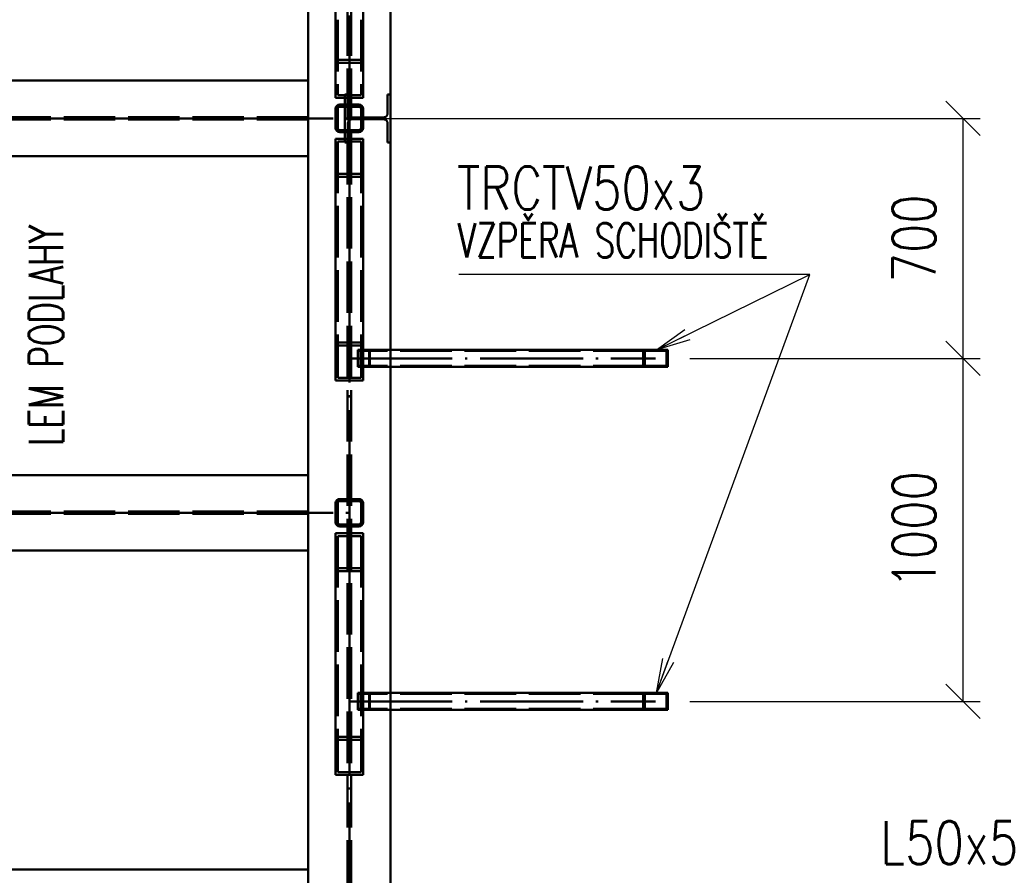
# Paper-space layout 'Layout1' of a CAD drawing. Extents: x -2 to 1033, y -36 to 596.
# Tile 17 of 60: x 394 to 452, y 166 to 216. Entities that reach past the tile are written whole.
import ezdxf

# ---------------------------------------------------------------- set-up
doc = ezdxf.new("R2010")
doc.units = 0
doc.linetypes.add('ACAD_ISO02W100', pattern=[15, 12, -3])
doc.linetypes.add('ACAD_ISO04W100', pattern=[30.5, 24, -3, 0.5, -3])
doc.layers.get('0').update_dxf_attribs({"linetype": 'CONTINUOUS'})
doc.layers.get('DEFPOINTS').update_dxf_attribs({"color": 132, "linetype": 'CONTINUOUS'})
for name, color, linetype, lineweight in [('SS_2.ET-HALA_TaO-VESTAVBA_A1÷B2-P.NOSNIK', 172, 'CONTINUOUS', 50), ('SS_2.ET-HALA_TaO-VESTAVBA_A1÷B2-SCHODISTE', 14, 'CONTINUOUS', 50), ('SS_2.ET-HALA_TaO-VESTAVBA_A1÷B2-VAZBA', 200, 'CONTINUOUS', 50), ('SS_KOTY', 3, 'CONTINUOUS', 25), ('SS_POPIS_PROFILU', 13, 'CONTINUOUS', 25), ('SS_SRAFY', 8, 'CONTINUOUS', 18)]:
    doc.layers.add(name, color=color, linetype=linetype, lineweight=lineweight)
doc.styles.add('ROMANS', font='romans.shx', dxfattribs={"width": 0.8})
doc.styles.add('romans.shx', font='romans.shx', dxfattribs={"height": 5})
doc.dimstyles.new('A-1_(2.5)_50AS', dxfattribs={"dimtxt": 2.5, "dimasz": 2, "dimexe": 1, "dimexo": 2, "dimgap": 0, "dimtad": 0, "dimdec": 1, "dimlfac": 50, "dimrnd": 1, "dimtxsty": 'ROMANS', "dimblk1": 'OBLIQUE', "dimblk2": 'OBLIQUE', "dimsah": 1, "dimcen": 2, "dimclrd": 256, "dimclre": 256, "dimclrt": 256, "dimadec": 1, "dimazin": 2, "dimtfac": 0.714286, "dimtdec": 1, "dimtmove": 0, "dimatfit": 3, "dimldrblk": 'OPEN', "dimfxl": 1, "dimtvp": 1.142857, "dimtfill": 1, "dimtolj": 1, "dimlwd": -1, "dimlwe": -1, "dimarcsym": 0})
pattern_1 = [(45, (-20.88442, -83.62095), (-0.0449012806, 0.0449012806), [])]

# ---------------------------------------------------------------- blocks, each defined once
blk = doc.blocks.new('_Oblique')
at = {"color": 0, "linetype": 'ByBlock', "lineweight": -2}
blk.add_line((-0.5, -0.5), (0.5, 0.5), dxfattribs=at)
blk = doc.blocks.new('*D102')
at = {"layer": 'DEFPOINTS', "color": 0, "transparency": 16777216}
for p in [(431.47, 196.379, -4850.8), (449.394, 196.379), (431.47, 176.379, -4850.8)]:
    blk.add_point(p, dxfattribs=at)
at = {"layer": 'SS_KOTY', "transparency": 16777216}
for p, q in [((433.47, 196.379), (450.394, 196.379)), ((449.394, 176.379), (449.394, 196.379)), ((433.47, 176.379), (450.394, 176.379))]:
    blk.add_line(p, q, dxfattribs=at)
at = {"layer": 'SS_KOTY', "transparency": 16777216, "xscale": 2, "yscale": 2, "zscale": 2}
for p, rotation in [((449.394, 196.379), 90), ((449.394, 176.379), 270)]:
    blk.add_blockref('_Oblique', p, dxfattribs=dict(at, rotation=rotation))
at = {"layer": 'SS_KOTY', "transparency": 16777216, "insert": (446.537, 186.379), "char_height": 2.5, "attachment_point": 5, "rotation": 90, "style": 'ROMANS', "bg_fill": 3, "box_fill_scale": 1.1, "bg_fill_color": 256, "bg_fill_true_color": 13158600, "bg_fill_transparency": 0}
blk.add_mtext('\\A1;1000', dxfattribs=at)
blk = doc.blocks.new('_OPEN')
at = {"color": 0, "linetype": 'ByBlock'}
for p, q in [((-1, 0.167), (0, 0)), ((0, 0), (-1, -0.167)), ((0, 0), (-1, 0))]:
    blk.add_line(p, q, dxfattribs=at)
blk = doc.blocks.new('*D103')
at = {"layer": 'DEFPOINTS', "color": 0, "transparency": 16777216}
for p in [(413.616, 210.379, -4863.2), (449.394, 210.379), (431.47, 196.379, -4850.8)]:
    blk.add_point(p, dxfattribs=at)
at = {"layer": 'SS_KOTY', "transparency": 16777216}
for p, q in [((415.616, 210.379), (450.394, 210.379)), ((449.394, 196.379), (449.394, 210.379)), ((433.47, 196.379), (450.394, 196.379))]:
    blk.add_line(p, q, dxfattribs=at)
at = {"layer": 'SS_KOTY', "transparency": 16777216, "xscale": 2, "yscale": 2, "zscale": 2}
for p, rotation in [((449.394, 210.379), 90), ((449.394, 196.379), 270)]:
    blk.add_blockref('_Oblique', p, dxfattribs=dict(at, rotation=rotation))
at = {"layer": 'SS_KOTY', "transparency": 16777216, "insert": (446.537, 203.379), "char_height": 2.5, "attachment_point": 5, "rotation": 90, "style": 'ROMANS', "bg_fill": 3, "box_fill_scale": 1.1, "bg_fill_color": 256, "bg_fill_true_color": 13158600, "bg_fill_transparency": 0}
blk.add_mtext('\\A1;700', dxfattribs=at)

psp = doc.layouts.get("Layout1")

# ---------------------------------------------------------------- hatches: boundary and pattern name
at = {"layer": 'SS_SRAFY'}
h = psp.add_hatch(dxfattribs=at)
h.set_pattern_fill('ANSI31', color=5, scale=0.02, style=0)
h.set_pattern_definition(pattern_1)
h.paths.add_polyline_path([(413.0556, 188.1791, 0.4142136), (412.8156, 187.9391), (412.8156, 186.8191, 0.4142136), (413.0556, 186.5791), (414.1756, 186.5791, 0.4142136), (414.4156, 186.8191), (414.4156, 187.9391, 0.4142136), (414.1756, 188.1791)], flags=0)
h.paths.add_polyline_path([(413.0556, 188.0591), (414.1756, 188.0591, -0.4142136), (414.2956, 187.9391), (414.2956, 186.8191, -0.4142136), (414.1756, 186.6991), (413.0556, 186.6991, -0.4142136), (412.9356, 186.8191), (412.9356, 187.9391, -0.4142136)], flags=0)

# ---------------------------------------------------------------- linework, layer by layer
at = {"layer": 'SS_2.ET-HALA_TaO-VESTAVBA_A1÷B2-P.NOSNIK', "color": 1, "linetype": 'Continuous', "ltscale": 0.25}
for p, q in [((411.2156, 212.5791), (390.2856, 212.5791)), ((411.2156, 212.5791), (411.2156, 208.1791)), ((411.2156, 208.1791), (390.2856, 208.1791)), ((411.2156, 189.5791), (390.2856, 189.5791)), ((411.2156, 189.5791), (411.2156, 185.1791)), ((411.2156, 185.1791), (390.2856, 185.1791)), ((411.2156, 166.5791), (390.2856, 166.5791)), ((411.2156, 166.5791), (411.2156, 162.1791))]:
    psp.add_line(p, q, dxfattribs=at)
at = {"layer": 'SS_2.ET-HALA_TaO-VESTAVBA_A1÷B2-P.NOSNIK', "color": 3, "linetype": 'ACAD_ISO02W100', "ltscale": 0.25}
for p, q in [((411.2156, 210.4491), (302.3156, 210.4491)), ((411.2156, 210.3091), (302.3156, 210.3091)), ((411.2156, 187.4491), (302.3156, 187.4491)), ((411.2156, 187.3091), (302.3156, 187.3091))]:
    psp.add_line(p, q, dxfattribs=at)
at = {"layer": 'SS_2.ET-HALA_TaO-VESTAVBA_A1÷B2-P.NOSNIK', "color": 7, "linetype": 'ACAD_ISO04W100', "ltscale": 0.25}
psp.add_line((299.9156, 187.3791), (413.6156, 187.3791), dxfattribs=at)
at = {"layer": 'SS_2.ET-HALA_TaO-VESTAVBA_A1÷B2-SCHODISTE', "color": 3, "linetype": 'ACAD_ISO02W100', "ltscale": 0.25}
for p, q in [((416.0156, 176.8791), (414.1156, 176.8791)), ((414.1156, 176.8791), (414.1156, 175.8791)), ((430.836, 176.8191), (414.1572, 176.8191)), ((414.1572, 176.8191), (414.1572, 175.9391)), ((414.7677, 176.8191), (414.7677, 175.9391)), ((414.8094, 176.8791), (414.8094, 175.8791)), ((414.1156, 175.8791), (416.0156, 175.8791)), ((430.836, 175.9391), (414.1572, 175.9391))]:
    psp.add_line(p, q, dxfattribs=at)
at = {"layer": 'SS_2.ET-HALA_TaO-VESTAVBA_A1÷B2-SCHODISTE', "color": 1, "linetype": 'Continuous', "ltscale": 0.25}
for p, q in [((430.7496, 176.8791), (416.0156, 176.8791)), ((430.836, 176.8791), (430.7496, 176.8791)), ((430.7496, 175.8791), (430.7496, 176.8791)), ((430.836, 175.9391), (430.836, 176.8191)), ((416.0156, 175.8791), (430.7496, 175.8791))]:
    psp.add_line(p, q, dxfattribs=at)
at = {"layer": 'SS_2.ET-HALA_TaO-VESTAVBA_A1÷B2-VAZBA', "color": 1, "linetype": 'Continuous', "ltscale": 0.25}
for p, q in [((411.2156, 320.579), (411.2156, 212.5791)), ((412.8156, 223.4543), (412.8156, 211.571)), ((412.8156, 210.9391), (412.8156, 209.8191)), ((412.9356, 210.9391), (412.9356, 209.8191)), ((412.8156, 209.1871), (412.8156, 197.3038)), ((411.2156, 208.1791), (411.2156, 189.5791)), ((412.8156, 197.3038), (412.8156, 195.0877)), ((412.9356, 197.1376), (412.9356, 195.2539)), ((412.8156, 195.0877), (414.4156, 195.0877)), ((412.8156, 187.9391), (412.8156, 186.8191)), ((412.9356, 187.9391), (412.9356, 186.8191)), ((414.1756, 188.1791), (413.0556, 188.1791)), ((413.0556, 188.0591), (414.1756, 188.0591)), ((414.2956, 187.9391), (414.2956, 186.8191)), ((414.4156, 186.8191), (414.4156, 187.9391)), ((414.1756, 186.6991), (413.0556, 186.6991)), ((413.0556, 186.5791), (414.1756, 186.5791)), ((414.4156, 186.1871), (412.8156, 186.1871)), ((412.8156, 186.1871), (412.8156, 174.3038)), ((414.4156, 174.3038), (414.4156, 186.1871)), ((411.2156, 185.1791), (411.2156, 166.5791)), ((412.8156, 174.3038), (414.4156, 174.3038)), ((412.8156, 174.3038), (412.8156, 172.0877)), ((412.9356, 174.1376), (414.2956, 174.1376)), ((412.9356, 174.1376), (412.9356, 172.2539)), ((414.2956, 174.1376), (414.2956, 172.2539)), ((414.4156, 172.0877), (414.4156, 174.3038)), ((412.9356, 172.2539), (414.2956, 172.2539)), ((412.8156, 172.0877), (414.4156, 172.0877))]:
    psp.add_line(p, q, dxfattribs=at)
at = {"layer": 'SS_2.ET-HALA_TaO-VESTAVBA_A1÷B2-VAZBA', "color": 3, "linetype": 'ACAD_ISO02W100', "ltscale": 0.25}
for p, q in [((412.9356, 223.6205), (412.9356, 211.7372)), ((414.2956, 223.6205), (414.2956, 211.7372)), ((412.8156, 213.7871), (414.4156, 213.7871)), ((412.9356, 213.6209), (414.2956, 213.6209)), ((412.9356, 211.7372), (414.2956, 211.7372)), ((413.5256, 211.7791), (413.3556, 211.7791)), ((416.0156, 211.7791), (415.8456, 211.7791)), ((412.9356, 209.0209), (412.9356, 197.1376)), ((414.2956, 186.0209), (412.9356, 186.0209)), ((412.9356, 186.0209), (412.9356, 174.1376)), ((414.2956, 186.0209), (414.2956, 174.1376)), ((414.4156, 183.971), (412.8156, 183.971)), ((414.2956, 184.1372), (412.9356, 184.1372))]:
    psp.add_line(p, q, dxfattribs=at)
at = {"layer": 'SS_2.ET-HALA_TaO-VESTAVBA_A1÷B2-VAZBA', "color": 7, "linetype": 'ACAD_ISO04W100', "ltscale": 0.25}
psp.add_line((413.6156, 187.3791), (413.6156, 173.1957), dxfattribs=at)
at = {"layer": 'SS_2.ET-HALA_TaO-VESTAVBA_A1÷B2-VAZBA', "color": 1, "linetype": 'Continuous', "ltscale": 0.25}
for centre, start, end in [((413.0556, 210.9391), 90, 180), ((413.0556, 209.8191), 180, 270), ((413.0556, 187.9391), 90, 180), ((414.1756, 187.9391), 0, 90), ((413.0556, 186.8191), 180, 270), ((414.1756, 186.8191), 270, 0)]:
    psp.add_arc(centre, 0.24, start, end, dxfattribs=at)
at = {"layer": 'SS_2.ET-HALA_TaO-VESTAVBA_A1÷B2-VAZBA', "color": 1, "linetype": 'Continuous', "ltscale": 0.25, "extrusion": (-1.51582e-13, 6.27875e-14, -1)}
psp.add_arc((-413.0556, 210.9391), 0.12, 0, 90, dxfattribs=at)
at = {"layer": 'SS_2.ET-HALA_TaO-VESTAVBA_A1÷B2-VAZBA', "color": 1, "linetype": 'Continuous', "ltscale": 0.25, "extrusion": (0, 0, -1)}
for centre, start, end in [((-413.0556, 209.8191), 270, 0), ((-413.0556, 187.9391), 0, 90), ((-414.1756, 187.9391), 90, 180)]:
    psp.add_arc(centre, 0.12, start, end, dxfattribs=at)
at = {"layer": 'SS_2.ET-HALA_TaO-VESTAVBA_A1÷B2-VAZBA', "color": 1, "linetype": 'Continuous', "ltscale": 0.25, "extrusion": (1.51582e-13, 6.27875e-14, -1)}
psp.add_arc((-413.0556, 186.8191), 0.12, 270, 0, dxfattribs=at)
at = {"layer": 'SS_2.ET-HALA_TaO-VESTAVBA_A1÷B2-VAZBA', "color": 1, "linetype": 'Continuous', "ltscale": 0.25, "extrusion": (-6.27875e-14, 1.51582e-13, -1)}
psp.add_arc((-414.1756, 186.8191), 0.12, 180, 270, dxfattribs=at)

# ---------------------------------------------------------------- texts
at = {"layer": 'SS_POPIS_PROFILU', "color": 13, "style": 'romans.shx', "width": 0.7}
psp.add_text('LEM PODLAHY', height=2, rotation=90, dxfattribs=at).set_placement((396.9355, 191.2729))
at = {"layer": 'SS_POPIS_PROFILU', "color": 13, "style": 'romans.shx', "width": 0.8}
psp.add_text('L50x5', height=2.5, dxfattribs=at).set_placement((444.5587, 166.887))
psp.add_text('L50x5', height=2.5, dxfattribs=at).set_placement((444.5587, 166.887))

# ---------------------------------------------------------------- dimensions: what is measured, and where the dimension line sits
at = {"layer": 'SS_KOTY'}
dim = psp.add_linear_dim(base=(449.3944, 196.3791), p1=(431.4703, 176.3791, -4850.8), p2=(431.4703, 196.3791, -4850.8), angle=90, dimstyle='A-1_(2.5)_50AS', dxfattribs=at)
dim.commit()
dim.dimension.update_dxf_attribs({"geometry": '*D102', "text_midpoint": (446.5372, 186.3791)})

# ---------------------------------------------------------------- next in the draw order: linework, layer by layer
at = {"layer": 'SS_2.ET-HALA_TaO-VESTAVBA_A1÷B2-SCHODISTE', "color": 1, "linetype": 'Continuous', "ltscale": 0.25}
for p, q in [((432.1909, 176.8791), (430.836, 176.8791)), ((430.836, 176.8191), (432.1045, 176.8191)), ((432.1045, 175.9391), (432.1045, 176.8191)), ((432.1909, 175.8791), (432.1909, 176.8791)), ((430.7496, 175.8791), (432.1909, 175.8791)), ((432.1045, 175.9391), (430.836, 175.9391))]:
    psp.add_line(p, q, dxfattribs=at)
at = {"layer": 'SS_2.ET-HALA_TaO-VESTAVBA_A1÷B2-SCHODISTE', "color": 7, "linetype": 'ACAD_ISO04W100', "ltscale": 0.25}
psp.add_line((413.6156, 176.3791), (431.4703, 176.3791), dxfattribs=at)
at = {"layer": 'SS_POPIS_PROFILU', "color": 0, "linetype": 'ByBlock'}
for p, q in [((431.5135, 176.8791), (431.8899, 178.8714)), ((431.5135, 176.8791), (432.2028, 178.7565)), ((432.5157, 178.6416), (431.5135, 176.8791))]:
    psp.add_line(p, q, dxfattribs=at)

# ---------------------------------------------------------------- next in the draw order: dimensions: what is measured, and where the dimension line sits
at = {"layer": 'SS_KOTY'}
dim = psp.add_linear_dim(base=(449.3944, 210.3791), p1=(431.4703, 196.3791, -4850.8), p2=(413.6156, 210.3791, -4863.2), angle=90, dimstyle='A-1_(2.5)_50AS', override={"dimtmove": 1}, dxfattribs=at)
dim.commit()
dim.dimension.update_dxf_attribs({"geometry": '*D103', "text_midpoint": (446.5372, 203.3791)})

# ---------------------------------------------------------------- next in the draw order: hatches: boundary and pattern name
at = {"layer": 'SS_SRAFY'}
h = psp.add_hatch(dxfattribs=at)
h.set_pattern_fill('ANSI31', color=5, scale=0.02, style=0)
h.set_pattern_definition(pattern_1)
h.paths.add_polyline_path([(413.0556, 211.1791, 0.4142136), (412.8156, 210.9391), (412.8156, 209.8191, 0.4142136), (413.0556, 209.5791), (414.1756, 209.5791, 0.4142136), (414.4156, 209.8191), (414.4156, 210.9391, 0.4142136), (414.1756, 211.1791)], flags=0)
h.paths.add_polyline_path([(413.0556, 211.0591), (414.1756, 211.0591, -0.4142136), (414.2956, 210.9391), (414.2956, 209.8191, -0.4142136), (414.1756, 209.6991), (413.0556, 209.6991, -0.4142136), (412.9356, 209.8191), (412.9356, 210.9391, -0.4142136)], flags=0)

# ---------------------------------------------------------------- next in the draw order: linework, layer by layer
at = {"layer": 'SS_2.ET-HALA_TaO-VESTAVBA_A1÷B2-P.NOSNIK', "color": 7, "linetype": 'ACAD_ISO04W100', "ltscale": 0.25}
psp.add_line((299.9156, 210.3791), (413.6156, 210.3791), dxfattribs=at)
at = {"layer": 'SS_2.ET-HALA_TaO-VESTAVBA_A1÷B2-SCHODISTE', "color": 7, "linetype": 'ACAD_ISO04W100', "ltscale": 0.25}
psp.add_line((413.6156, 196.3791), (431.4703, 196.3791), dxfattribs=at)
at = {"layer": 'SS_2.ET-HALA_TaO-VESTAVBA_A1÷B2-SCHODISTE', "color": 3, "linetype": 'ACAD_ISO02W100', "ltscale": 0.25}
for p, q in [((416.0156, 196.8791), (414.1156, 196.8791)), ((414.1156, 196.8791), (414.1156, 195.8791)), ((430.836, 196.8191), (414.1572, 196.8191)), ((414.1572, 196.8191), (414.1572, 195.9391)), ((414.7677, 196.8191), (414.7677, 195.9391)), ((414.8094, 196.8791), (414.8094, 195.8791)), ((414.1156, 195.8791), (416.0156, 195.8791)), ((430.836, 195.9391), (414.1572, 195.9391))]:
    psp.add_line(p, q, dxfattribs=at)
at = {"layer": 'SS_2.ET-HALA_TaO-VESTAVBA_A1÷B2-SCHODISTE', "color": 1, "linetype": 'Continuous', "ltscale": 0.25}
for p, q in [((430.7496, 196.8791), (416.0156, 196.8791)), ((430.836, 196.8791), (430.7496, 196.8791)), ((430.7496, 195.8791), (430.7496, 196.8791)), ((432.1909, 196.8791), (430.836, 196.8791)), ((430.836, 196.8191), (432.1045, 196.8191)), ((430.836, 195.9391), (430.836, 196.8191)), ((432.1045, 195.9391), (432.1045, 196.8191)), ((432.1909, 195.8791), (432.1909, 196.8791)), ((416.0156, 195.8791), (430.7496, 195.8791)), ((430.7496, 195.8791), (432.1909, 195.8791)), ((432.1045, 195.9391), (430.836, 195.9391))]:
    psp.add_line(p, q, dxfattribs=at)
at = {"layer": 'SS_2.ET-HALA_TaO-VESTAVBA_A1÷B2-VAZBA', "color": 7, "linetype": 'ACAD_ISO04W100', "ltscale": 0.25}
for p, q in [((413.6156, 322.9791), (413.6156, 95.3791)), ((413.6156, 210.3791), (413.6156, 224.5624)), ((413.6156, 210.3791), (413.6156, 196.1957))]:
    psp.add_line(p, q, dxfattribs=at)
at = {"layer": 'SS_2.ET-HALA_TaO-VESTAVBA_A1÷B2-VAZBA', "color": 3, "linetype": 'ACAD_ISO02W100', "ltscale": 0.25}
for p, q in [((413.5156, 97.7791), (413.5156, 320.579)), ((413.7156, 97.7791), (413.7156, 320.579)), ((413.3556, 208.9791), (413.3556, 211.7791)), ((413.5256, 211.7791), (413.5256, 210.6741)), ((415.8456, 211.7791), (415.8456, 210.6741)), ((415.6056, 210.4341), (413.7656, 210.4341)), ((413.7656, 210.3241), (415.6056, 210.3241)), ((413.5256, 210.0841), (413.5256, 208.9791)), ((415.8456, 210.0841), (415.8456, 208.9791)), ((414.2956, 209.0209), (412.9356, 209.0209)), ((413.3556, 208.9791), (413.5256, 208.9791)), ((414.2956, 209.0209), (414.2956, 197.1376)), ((415.8456, 208.9791), (416.0156, 208.9791)), ((414.4156, 206.971), (412.8156, 206.971)), ((414.2956, 207.1372), (412.9356, 207.1372))]:
    psp.add_line(p, q, dxfattribs=at)
at = {"layer": 'SS_2.ET-HALA_TaO-VESTAVBA_A1÷B2-VAZBA', "color": 1, "linetype": 'Continuous', "ltscale": 0.25}
for p, q in [((416.0156, 97.7791), (416.0156, 320.579)), ((414.4156, 211.571), (414.4156, 223.4543)), ((412.8156, 211.571), (414.4156, 211.571)), ((414.1756, 211.1791), (413.0556, 211.1791)), ((413.0556, 211.0591), (414.1756, 211.0591)), ((414.2956, 210.9391), (414.2956, 209.8191)), ((414.4156, 209.8191), (414.4156, 210.9391)), ((414.1756, 209.6991), (413.0556, 209.6991)), ((413.0556, 209.5791), (414.1756, 209.5791)), ((414.4156, 209.1871), (412.8156, 209.1871)), ((414.4156, 197.3038), (414.4156, 209.1871)), ((412.8156, 197.3038), (414.4156, 197.3038)), ((412.9356, 197.1376), (414.2956, 197.1376)), ((414.2956, 197.1376), (414.2956, 195.2539)), ((414.4156, 195.0877), (414.4156, 197.3038)), ((412.9356, 195.2539), (414.2956, 195.2539))]:
    psp.add_line(p, q, dxfattribs=at)
at = {"layer": 'SS_2.ET-HALA_TaO-VESTAVBA_A1÷B2-VAZBA', "color": 3, "linetype": 'ACAD_ISO02W100', "ltscale": 0.25, "extrusion": (-1.51582e-13, -6.27875e-14, -1)}
psp.add_arc((-413.7656, 210.6741), 0.24, 270, 0, dxfattribs=at)
at = {"layer": 'SS_2.ET-HALA_TaO-VESTAVBA_A1÷B2-VAZBA', "color": 1, "linetype": 'Continuous', "ltscale": 0.25}
for centre, start, end in [((414.1756, 210.9391), 0, 90), ((414.1756, 209.8191), 270, 0)]:
    psp.add_arc(centre, 0.24, start, end, dxfattribs=at)
at = {"layer": 'SS_2.ET-HALA_TaO-VESTAVBA_A1÷B2-VAZBA', "color": 1, "linetype": 'Continuous', "ltscale": 0.25, "extrusion": (6.27875e-14, 1.51582e-13, -1)}
psp.add_arc((-414.1756, 210.9391), 0.12, 90, 180, dxfattribs=at)
at = {"layer": 'SS_2.ET-HALA_TaO-VESTAVBA_A1÷B2-VAZBA', "color": 3, "linetype": 'ACAD_ISO02W100', "ltscale": 0.25, "extrusion": (6.27875e-14, -1.51582e-13, -1)}
psp.add_arc((-415.6056, 210.6741), 0.24, 180, 270, dxfattribs=at)
at = {"layer": 'SS_2.ET-HALA_TaO-VESTAVBA_A1÷B2-VAZBA', "color": 3, "linetype": 'ACAD_ISO02W100', "ltscale": 0.25, "extrusion": (-1.51582e-13, 6.27875e-14, -1)}
psp.add_arc((-413.7656, 210.0841), 0.24, 0, 90, dxfattribs=at)
at = {"layer": 'SS_2.ET-HALA_TaO-VESTAVBA_A1÷B2-VAZBA', "color": 3, "linetype": 'ACAD_ISO02W100', "ltscale": 0.25, "extrusion": (6.27875e-14, 1.51582e-13, -1)}
psp.add_arc((-415.6056, 210.0841), 0.24, 90, 180, dxfattribs=at)
at = {"layer": 'SS_2.ET-HALA_TaO-VESTAVBA_A1÷B2-VAZBA', "color": 1, "linetype": 'Continuous', "ltscale": 0.25, "extrusion": (0, 0, -1)}
psp.add_arc((-414.1756, 209.8191), 0.12, 180, 270, dxfattribs=at)
at = {"layer": 'SS_POPIS_PROFILU', "color": 0, "linetype": 'ByBlock'}
for p, q in [((431.5135, 196.8791), (433.1629, 198.0583)), ((431.5135, 196.8791), (433.3095, 197.759)), ((433.4562, 197.4596), (431.5135, 196.8791))]:
    psp.add_line(p, q, dxfattribs=at)
at = {"layer": 'SS_POPIS_PROFILU', "color": 13}
for points in [[(431.5135, 196.8791), (440.4672, 201.2658), (420.0006, 201.2658)], [(431.5135, 176.8791), (440.4672, 201.2658), (420.0006, 201.2658)]]:
    psp.add_lwpolyline(points, dxfattribs=at)

# ---------------------------------------------------------------- next in the draw order: texts
at = {"layer": 'SS_POPIS_PROFILU', "color": 13, "style": 'romans.shx'}
for s, height, width, p in [('TRCTV50x3', 2.5, 0.8, (419.8849, 205.0658)), ('TRCTV50x3', 2.5, 0.8, (419.8849, 205.0658)), ('VZPĚRA SCHODIŠTĚ', 2, 0.7, (419.9325, 202.2658)), ('VZPĚRA SCHODIŠTĚ', 2, 0.7, (419.9325, 202.2658))]:
    psp.add_text(s, height=height, dxfattribs=dict(at, width=width)).set_placement(p)

doc.saveas('drawing.dxf')
